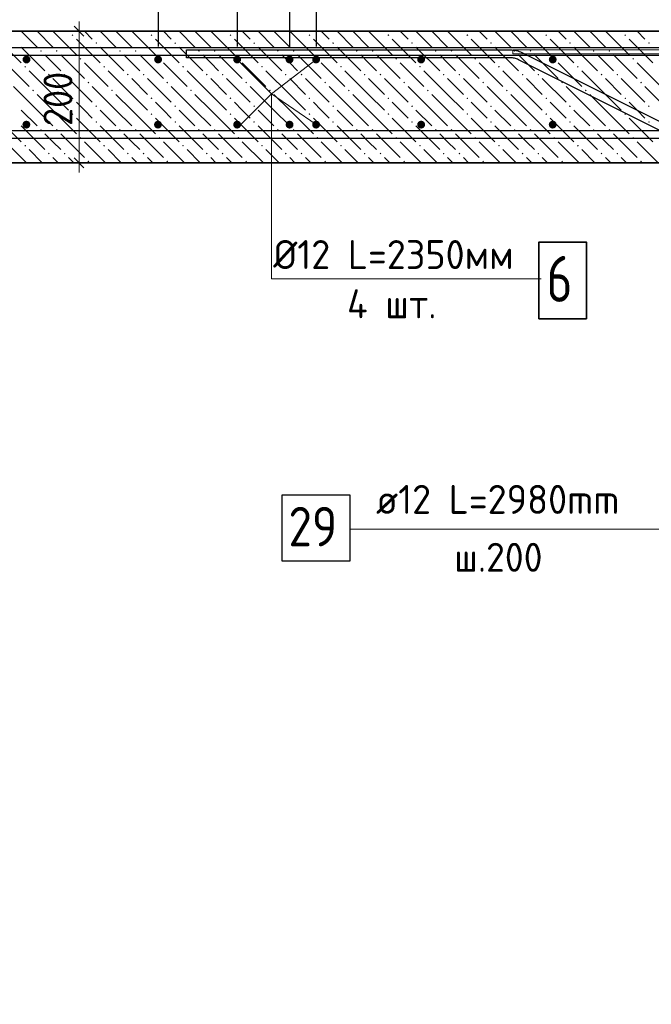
# Model space of a CAD drawing. Header units: millimetres. Extents: x 0 to 21005, y -5 to 14850.
# Tile 7 of 23: x 5342 to 7742, y 8888 to 12629. Entities that reach past the tile are written whole.
import ezdxf

# ---------------------------------------------------------------- set-up
doc = ezdxf.new("R2010")
doc.units = ezdxf.units.MM
for name, color, linetype, lineweight in [('Standard', 7, 'Continuous', 25), ('Обрамление П-обр. равн.', 7, 'Continuous', 25), ('Обрамление проемов стержнями', 7, 'Continuous', 25), ('Позиционная метка линия выноска', 7, 'Continuous', 13), ('Размерная линия_ общее', 7, 'Continuous', 13), ('Текст_ общее', 7, 'Continuous', 25), ('Фоновоя арматура Х1', 7, 'Continuous', 25)]:
    doc.layers.add(name, color=color, linetype=linetype, lineweight=lineweight)
doc.layers.add('ЖБ Лестница', color=7, linetype='Continuous', lineweight=25, true_color=0xe0e0ff)
doc.styles.add('ISOCPEUR', font='txt')

msp = doc.modelspace()

# ---------------------------------------------------------------- hatches: boundary and pattern name
at = {"linetype": 'Continuous', "lineweight": 25, "transparency": 33554687}
for points in [[(6183, 12477.8), (6181.8, 12483.6), (6178.6, 12488.4), (6173.7, 12491.7), (6168, 12492.8), (6162.2, 12491.7), (6157.4, 12488.4), (6154.1, 12483.6), (6153, 12477.8), (6154.1, 12472.1), (6157.4, 12467.2), (6162.2, 12464), (6168, 12462.8), (6173.7, 12464), (6178.6, 12467.2), (6181.8, 12472.1)], [(6483, 12477.8), (6481.8, 12483.6), (6478.6, 12488.4), (6473.7, 12491.7), (6468, 12492.8), (6462.2, 12491.7), (6457.4, 12488.4), (6454.1, 12483.6), (6453, 12477.8), (6454.1, 12472.1), (6457.4, 12467.2), (6462.2, 12464), (6468, 12462.8), (6473.7, 12464), (6478.6, 12467.2), (6481.8, 12472.1)], [(6183, 12230.3), (6181.8, 12236.1), (6178.6, 12241), (6173.7, 12244.2), (6168, 12245.3), (6162.2, 12244.2), (6157.4, 12241), (6154.1, 12236.1), (6153, 12230.3), (6154.1, 12224.6), (6157.4, 12219.7), (6162.2, 12216.5), (6168, 12215.3), (6173.7, 12216.5), (6178.6, 12219.7), (6181.8, 12224.6)], [(6483, 12230.3), (6481.8, 12236.1), (6478.6, 12241), (6473.7, 12244.2), (6468, 12245.3), (6462.2, 12244.2), (6457.4, 12241), (6454.1, 12236.1), (6453, 12230.3), (6454.1, 12224.6), (6457.4, 12219.7), (6462.2, 12216.5), (6468, 12215.3), (6473.7, 12216.5), (6478.6, 12219.7), (6481.8, 12224.6)]]:
    msp.add_hatch(color=7, dxfattribs=at).paths.add_polyline_path(points)
at = {"layer": 'ЖБ Лестница', "linetype": 'Continuous', "lineweight": 18, "transparency": 33554687}
for points in [[(5539.2, 12570.3), (5542.5, 12573.6), (5545.8, 12570.3), (5542.5, 12567.1)], [(5839.2, 12570.3), (5842.5, 12573.6), (5845.8, 12570.3), (5842.5, 12567.1)], [(6139.2, 12570.3), (6142.5, 12573.6), (6145.8, 12570.3), (6142.5, 12567.1)], [(6439.2, 12570.3), (6442.5, 12573.6), (6445.8, 12570.3), (6442.5, 12567.1)], [(6739.2, 12570.3), (6742.5, 12573.6), (6745.8, 12570.3), (6742.5, 12567.1)], [(7039.2, 12570.3), (7042.5, 12573.6), (7045.8, 12570.3), (7042.5, 12567.1)], [(7339.2, 12570.3), (7342.5, 12573.6), (7345.8, 12570.3), (7342.5, 12567.1)], [(7639.2, 12570.3), (7642.5, 12573.6), (7645.8, 12570.3), (7642.5, 12567.1)], [(5629.3, 12540.3), (5632.5, 12543.6), (5635.7, 12540.3), (5632.5, 12537.1)], [(5929.3, 12540.3), (5932.5, 12543.6), (5935.7, 12540.3), (5932.5, 12537.1)], [(6229.3, 12540.3), (6232.5, 12543.6), (6235.7, 12540.3), (6232.5, 12537.1)], [(6529.3, 12540.3), (6532.5, 12543.6), (6535.7, 12540.3), (6532.5, 12537.1)], [(6829.3, 12540.3), (6832.5, 12543.6), (6835.7, 12540.3), (6832.5, 12537.1)], [(7129.3, 12540.3), (7132.5, 12543.6), (7135.7, 12540.3), (7132.5, 12537.1)], [(7429.3, 12540.3), (7432.5, 12543.6), (7435.7, 12540.3), (7432.5, 12537.1)], [(7729.3, 12540.3), (7732.5, 12543.6), (7735.8, 12540.3), (7732.5, 12537.1)], [(5419.3, 12510.3), (5422.5, 12513.6), (5425.7, 12510.3), (5422.5, 12507.1)], [(5479.3, 12510.3), (5482.5, 12513.6), (5485.7, 12510.3), (5482.5, 12507.1)], [(5719.3, 12510.3), (5722.5, 12513.6), (5725.7, 12510.3), (5722.5, 12507.1)], [(5779.3, 12510.3), (5782.5, 12513.6), (5785.7, 12510.3), (5782.5, 12507.1)], [(6019.3, 12510.3), (6022.5, 12513.6), (6025.7, 12510.3), (6022.5, 12507.1)], [(6079.3, 12510.3), (6082.5, 12513.6), (6085.7, 12510.3), (6082.5, 12507.1)], [(6319.3, 12510.3), (6322.5, 12513.6), (6325.7, 12510.3), (6322.5, 12507.1)], [(6379.3, 12510.3), (6382.5, 12513.6), (6385.7, 12510.3), (6382.5, 12507.1)], [(6619.3, 12510.3), (6622.5, 12513.6), (6625.7, 12510.3), (6622.5, 12507.1)], [(6679.3, 12510.3), (6682.5, 12513.6), (6685.7, 12510.3), (6682.5, 12507.1)], [(6919.3, 12510.3), (6922.5, 12513.6), (6925.7, 12510.3), (6922.5, 12507.1)], [(6979.3, 12510.3), (6982.5, 12513.6), (6985.7, 12510.3), (6982.5, 12507.1)], [(7219.3, 12510.3), (7222.5, 12513.6), (7225.7, 12510.3), (7222.5, 12507.1)], [(7279.3, 12510.3), (7282.5, 12513.6), (7285.7, 12510.3), (7282.5, 12507.1)], [(7519.3, 12510.3), (7522.5, 12513.6), (7525.7, 12510.3), (7522.5, 12507.1)], [(7579.3, 12510.3), (7582.5, 12513.6), (7585.7, 12510.3), (7582.5, 12507.1)], [(5569.3, 12480.3), (5572.5, 12483.6), (5575.7, 12480.3), (5572.5, 12477.1)], [(5869.3, 12480.3), (5872.5, 12483.6), (5875.7, 12480.3), (5872.5, 12477.1)], [(6169.3, 12480.3), (6172.5, 12483.6), (6175.7, 12480.3), (6172.5, 12477.1)], [(6469.3, 12480.3), (6472.5, 12483.6), (6475.7, 12480.3), (6472.5, 12477.1)], [(6769.3, 12480.3), (6772.5, 12483.6), (6775.7, 12480.3), (6772.5, 12477.1)], [(7069.3, 12480.3), (7072.5, 12483.6), (7075.7, 12480.3), (7072.5, 12477.1)], [(7369.3, 12480.3), (7372.5, 12483.6), (7375.7, 12480.3), (7372.5, 12477.1)], [(7669.3, 12480.3), (7672.5, 12483.6), (7675.7, 12480.3), (7672.5, 12477.1)], [(5359.2, 12450.3), (5362.5, 12453.6), (5365.8, 12450.3), (5362.5, 12447.1)], [(5449.2, 12420.3), (5452.5, 12423.6), (5455.8, 12420.3), (5452.5, 12417.1)], [(5509.2, 12420.3), (5512.5, 12423.6), (5515.8, 12420.3), (5512.5, 12417.1)], [(5659.2, 12450.3), (5662.5, 12453.6), (5665.8, 12450.3), (5662.5, 12447.1)], [(5749.2, 12420.3), (5752.5, 12423.6), (5755.8, 12420.3), (5752.5, 12417.1)], [(5809.2, 12420.3), (5812.5, 12423.6), (5815.8, 12420.3), (5812.5, 12417.1)], [(5959.2, 12450.3), (5962.5, 12453.6), (5965.8, 12450.3), (5962.5, 12447.1)], [(6049.2, 12420.3), (6052.5, 12423.6), (6055.8, 12420.3), (6052.5, 12417.1)], [(6109.2, 12420.3), (6112.5, 12423.6), (6115.8, 12420.3), (6112.5, 12417.1)], [(6259.2, 12450.3), (6262.5, 12453.6), (6265.8, 12450.3), (6262.5, 12447.1)], [(6349.2, 12420.3), (6352.5, 12423.6), (6355.8, 12420.3), (6352.5, 12417.1)], [(6409.2, 12420.3), (6412.5, 12423.6), (6415.8, 12420.3), (6412.5, 12417.1)], [(6559.2, 12450.3), (6562.5, 12453.6), (6565.8, 12450.3), (6562.5, 12447.1)], [(6649.2, 12420.3), (6652.5, 12423.6), (6655.8, 12420.3), (6652.5, 12417.1)], [(6709.2, 12420.3), (6712.5, 12423.6), (6715.8, 12420.3), (6712.5, 12417.1)], [(6859.2, 12450.3), (6862.5, 12453.6), (6865.8, 12450.3), (6862.5, 12447.1)], [(6949.2, 12420.3), (6952.5, 12423.6), (6955.8, 12420.3), (6952.5, 12417.1)], [(7009.2, 12420.3), (7012.5, 12423.6), (7015.8, 12420.3), (7012.5, 12417.1)], [(7159.2, 12450.3), (7162.5, 12453.6), (7165.8, 12450.3), (7162.5, 12447.1)], [(7249.2, 12420.3), (7252.5, 12423.6), (7255.8, 12420.3), (7252.5, 12417.1)], [(7309.2, 12420.3), (7312.5, 12423.6), (7315.8, 12420.3), (7312.5, 12417.1)], [(7459.2, 12450.3), (7462.5, 12453.6), (7465.8, 12450.3), (7462.5, 12447.1)], [(7549.2, 12420.3), (7552.5, 12423.6), (7555.8, 12420.3), (7552.5, 12417.1)], [(7609.2, 12420.3), (7612.5, 12423.6), (7615.8, 12420.3), (7612.5, 12417.1)], [(5599.2, 12390.3), (5602.5, 12393.6), (5605.8, 12390.3), (5602.5, 12387.1)], [(5899.2, 12390.3), (5902.5, 12393.6), (5905.8, 12390.3), (5902.5, 12387.1)], [(6199.2, 12390.3), (6202.5, 12393.6), (6205.8, 12390.3), (6202.5, 12387.1)], [(6499.2, 12390.3), (6502.5, 12393.6), (6505.8, 12390.3), (6502.5, 12387.1)], [(6799.2, 12390.3), (6802.5, 12393.6), (6805.8, 12390.3), (6802.5, 12387.1)], [(7099.2, 12390.3), (7102.5, 12393.6), (7105.8, 12390.3), (7102.5, 12387.1)], [(7399.2, 12390.3), (7402.5, 12393.6), (7405.8, 12390.3), (7402.5, 12387.1)], [(7699.2, 12390.3), (7702.5, 12393.6), (7705.8, 12390.3), (7702.5, 12387.1)], [(5389.2, 12360.3), (5392.5, 12363.6), (5395.8, 12360.3), (5392.5, 12357.1)], [(5689.2, 12360.3), (5692.5, 12363.6), (5695.8, 12360.3), (5692.5, 12357.1)], [(5989.2, 12360.3), (5992.5, 12363.6), (5995.8, 12360.3), (5992.5, 12357.1)], [(6289.2, 12360.3), (6292.5, 12363.6), (6295.8, 12360.3), (6292.5, 12357.1)], [(6589.2, 12360.3), (6592.5, 12363.6), (6595.8, 12360.3), (6592.5, 12357.1)], [(6889.2, 12360.3), (6892.5, 12363.6), (6895.8, 12360.3), (6892.5, 12357.1)], [(7189.2, 12360.3), (7192.5, 12363.6), (7195.8, 12360.3), (7192.5, 12357.1)], [(7489.2, 12360.3), (7492.5, 12363.6), (7495.8, 12360.3), (7492.5, 12357.1)], [(5539.2, 12330.3), (5542.5, 12333.6), (5545.8, 12330.3), (5542.5, 12327.1)], [(5839.2, 12330.3), (5842.5, 12333.6), (5845.8, 12330.3), (5842.5, 12327.1)], [(6139.2, 12330.3), (6142.5, 12333.6), (6145.8, 12330.3), (6142.5, 12327.1)], [(6439.2, 12330.3), (6442.5, 12333.6), (6445.8, 12330.3), (6442.5, 12327.1)], [(6739.2, 12330.3), (6742.5, 12333.6), (6745.8, 12330.3), (6742.5, 12327.1)], [(7039.2, 12330.3), (7042.5, 12333.6), (7045.8, 12330.3), (7042.5, 12327.1)], [(7339.2, 12330.3), (7342.5, 12333.6), (7345.8, 12330.3), (7342.5, 12327.1)], [(7639.2, 12330.3), (7642.5, 12333.6), (7645.8, 12330.3), (7642.5, 12327.1)], [(5539.2, 12270.3), (5542.5, 12273.6), (5545.8, 12270.3), (5542.5, 12267.1)], [(5629.3, 12300.3), (5632.5, 12303.6), (5635.7, 12300.3), (5632.5, 12297.1)], [(5839.2, 12270.3), (5842.5, 12273.6), (5845.8, 12270.3), (5842.5, 12267.1)], [(5929.3, 12300.3), (5932.5, 12303.6), (5935.7, 12300.3), (5932.5, 12297.1)], [(6139.2, 12270.3), (6142.5, 12273.6), (6145.8, 12270.3), (6142.5, 12267.1)], [(6229.3, 12300.3), (6232.5, 12303.6), (6235.7, 12300.3), (6232.5, 12297.1)], [(6439.2, 12270.3), (6442.5, 12273.6), (6445.8, 12270.3), (6442.5, 12267.1)], [(6529.3, 12300.3), (6532.5, 12303.6), (6535.7, 12300.3), (6532.5, 12297.1)], [(6739.2, 12270.3), (6742.5, 12273.6), (6745.8, 12270.3), (6742.5, 12267.1)], [(6829.3, 12300.3), (6832.5, 12303.6), (6835.7, 12300.3), (6832.5, 12297.1)], [(7039.2, 12270.3), (7042.5, 12273.6), (7045.8, 12270.3), (7042.5, 12267.1)], [(7129.3, 12300.3), (7132.5, 12303.6), (7135.7, 12300.3), (7132.5, 12297.1)], [(7339.2, 12270.3), (7342.5, 12273.6), (7345.8, 12270.3), (7342.5, 12267.1)], [(7429.3, 12300.3), (7432.5, 12303.6), (7435.7, 12300.3), (7432.5, 12297.1)], [(7639.2, 12270.3), (7642.5, 12273.6), (7645.8, 12270.3), (7642.5, 12267.1)], [(7729.3, 12300.3), (7732.5, 12303.6), (7735.8, 12300.3), (7732.5, 12297.1)], [(5629.3, 12240.3), (5632.5, 12243.6), (5635.7, 12240.3), (5632.5, 12237.1)], [(5929.3, 12240.3), (5932.5, 12243.6), (5935.7, 12240.3), (5932.5, 12237.1)], [(6229.3, 12240.3), (6232.5, 12243.6), (6235.7, 12240.3), (6232.5, 12237.1)], [(6529.3, 12240.3), (6532.5, 12243.6), (6535.7, 12240.3), (6532.5, 12237.1)], [(6829.3, 12240.3), (6832.5, 12243.6), (6835.7, 12240.3), (6832.5, 12237.1)], [(7129.3, 12240.3), (7132.5, 12243.6), (7135.7, 12240.3), (7132.5, 12237.1)], [(7429.3, 12240.3), (7432.5, 12243.6), (7435.7, 12240.3), (7432.5, 12237.1)], [(7729.3, 12240.3), (7732.5, 12243.6), (7735.8, 12240.3), (7732.5, 12237.1)], [(5419.3, 12210.3), (5422.5, 12213.6), (5425.7, 12210.3), (5422.5, 12207.1)], [(5479.3, 12210.3), (5482.5, 12213.6), (5485.7, 12210.3), (5482.5, 12207.1)], [(5719.3, 12210.3), (5722.5, 12213.6), (5725.7, 12210.3), (5722.5, 12207.1)], [(5779.3, 12210.3), (5782.5, 12213.6), (5785.7, 12210.3), (5782.5, 12207.1)], [(6019.3, 12210.3), (6022.5, 12213.6), (6025.7, 12210.3), (6022.5, 12207.1)], [(6079.3, 12210.3), (6082.5, 12213.6), (6085.7, 12210.3), (6082.5, 12207.1)], [(6319.3, 12210.3), (6322.5, 12213.6), (6325.7, 12210.3), (6322.5, 12207.1)], [(6379.3, 12210.3), (6382.5, 12213.6), (6385.7, 12210.3), (6382.5, 12207.1)], [(6619.3, 12210.3), (6622.5, 12213.6), (6625.7, 12210.3), (6622.5, 12207.1)], [(6679.3, 12210.3), (6682.5, 12213.6), (6685.7, 12210.3), (6682.5, 12207.1)], [(6919.3, 12210.3), (6922.5, 12213.6), (6925.7, 12210.3), (6922.5, 12207.1)], [(6979.3, 12210.3), (6982.5, 12213.6), (6985.7, 12210.3), (6982.5, 12207.1)], [(7219.3, 12210.3), (7222.5, 12213.6), (7225.7, 12210.3), (7222.5, 12207.1)], [(7279.3, 12210.3), (7282.5, 12213.6), (7285.7, 12210.3), (7282.5, 12207.1)], [(7519.3, 12210.3), (7522.5, 12213.6), (7525.7, 12210.3), (7522.5, 12207.1)], [(7579.3, 12210.3), (7582.5, 12213.6), (7585.7, 12210.3), (7582.5, 12207.1)], [(5569.3, 12180.3), (5572.5, 12183.6), (5575.7, 12180.3), (5572.5, 12177.1)], [(5869.3, 12180.3), (5872.5, 12183.6), (5875.7, 12180.3), (5872.5, 12177.1)], [(6169.3, 12180.3), (6172.5, 12183.6), (6175.7, 12180.3), (6172.5, 12177.1)], [(6469.3, 12180.3), (6472.5, 12183.6), (6475.7, 12180.3), (6472.5, 12177.1)], [(6769.3, 12180.3), (6772.5, 12183.6), (6775.7, 12180.3), (6772.5, 12177.1)], [(7069.3, 12180.3), (7072.5, 12183.6), (7075.7, 12180.3), (7072.5, 12177.1)], [(7369.3, 12180.3), (7372.5, 12183.6), (7375.7, 12180.3), (7372.5, 12177.1)], [(7669.3, 12180.3), (7672.5, 12183.6), (7675.7, 12180.3), (7672.5, 12177.1)], [(5359.2, 12150.3), (5362.5, 12153.6), (5365.8, 12150.3), (5362.5, 12147.1)], [(5449.2, 12120.3), (5452.5, 12123.6), (5455.8, 12120.3), (5452.5, 12117.1)], [(5509.2, 12120.3), (5512.5, 12123.6), (5515.8, 12120.3), (5512.5, 12117.1)], [(5659.2, 12150.3), (5662.5, 12153.6), (5665.8, 12150.3), (5662.5, 12147.1)], [(5749.2, 12120.3), (5752.5, 12123.6), (5755.8, 12120.3), (5752.5, 12117.1)], [(5809.2, 12120.3), (5812.5, 12123.6), (5815.8, 12120.3), (5812.5, 12117.1)], [(5959.2, 12150.3), (5962.5, 12153.6), (5965.8, 12150.3), (5962.5, 12147.1)], [(6049.2, 12120.3), (6052.5, 12123.6), (6055.8, 12120.3), (6052.5, 12117.1)], [(6109.2, 12120.3), (6112.5, 12123.6), (6115.8, 12120.3), (6112.5, 12117.1)], [(6259.2, 12150.3), (6262.5, 12153.6), (6265.8, 12150.3), (6262.5, 12147.1)], [(6349.2, 12120.3), (6352.5, 12123.6), (6355.8, 12120.3), (6352.5, 12117.1)], [(6409.2, 12120.3), (6412.5, 12123.6), (6415.8, 12120.3), (6412.5, 12117.1)], [(6559.2, 12150.3), (6562.5, 12153.6), (6565.8, 12150.3), (6562.5, 12147.1)], [(6649.2, 12120.3), (6652.5, 12123.6), (6655.8, 12120.3), (6652.5, 12117.1)], [(6709.2, 12120.3), (6712.5, 12123.6), (6715.8, 12120.3), (6712.5, 12117.1)], [(6859.2, 12150.3), (6862.5, 12153.6), (6865.8, 12150.3), (6862.5, 12147.1)], [(6949.2, 12120.3), (6952.5, 12123.6), (6955.8, 12120.3), (6952.5, 12117.1)], [(7009.2, 12120.3), (7012.5, 12123.6), (7015.8, 12120.3), (7012.5, 12117.1)], [(7159.2, 12150.3), (7162.5, 12153.6), (7165.8, 12150.3), (7162.5, 12147.1)], [(7249.2, 12120.3), (7252.5, 12123.6), (7255.8, 12120.3), (7252.5, 12117.1)], [(7309.2, 12120.3), (7312.5, 12123.6), (7315.8, 12120.3), (7312.5, 12117.1)], [(7459.2, 12150.3), (7462.5, 12153.6), (7465.8, 12150.3), (7462.5, 12147.1)], [(7549.2, 12120.3), (7552.5, 12123.6), (7555.8, 12120.3), (7552.5, 12117.1)], [(7609.2, 12120.3), (7612.5, 12123.6), (7615.8, 12120.3), (7612.5, 12117.1)], [(5599.2, 12090.3), (5602.5, 12093.6), (5605.8, 12090.3), (5602.5, 12087.1)], [(5899.2, 12090.3), (5902.5, 12093.6), (5905.8, 12090.3), (5902.5, 12087.1)], [(6199.2, 12090.3), (6202.5, 12093.6), (6205.8, 12090.3), (6202.5, 12087.1)], [(6499.2, 12090.3), (6502.5, 12093.6), (6505.8, 12090.3), (6502.5, 12087.1)], [(6799.2, 12090.3), (6802.5, 12093.6), (6805.8, 12090.3), (6802.5, 12087.1)], [(7099.2, 12090.3), (7102.5, 12093.6), (7105.8, 12090.3), (7102.5, 12087.1)], [(7399.2, 12090.3), (7402.5, 12093.6), (7405.8, 12090.3), (7402.5, 12087.1)], [(7699.2, 12090.3), (7702.5, 12093.6), (7705.8, 12090.3), (7702.5, 12087.1)]]:
    msp.add_hatch(color=7, dxfattribs=at).paths.add_polyline_path(points, flags=16)
at = {"layer": 'Фоновоя арматура Х1', "linetype": 'Continuous', "lineweight": 35, "transparency": 33554687}
for points in [[(5382.5, 12477.8), (5381.4, 12483.6), (5378.1, 12488.4), (5373.2, 12491.7), (5367.5, 12492.8), (5361.8, 12491.7), (5356.9, 12488.4), (5353.6, 12483.6), (5352.5, 12477.8), (5353.6, 12472.1), (5356.9, 12467.2), (5361.8, 12464), (5367.5, 12462.8), (5373.2, 12464), (5378.1, 12467.2), (5381.4, 12472.1)], [(5882.5, 12477.8), (5881.4, 12483.6), (5878.1, 12488.4), (5873.2, 12491.7), (5867.5, 12492.8), (5861.8, 12491.7), (5856.9, 12488.4), (5853.6, 12483.6), (5852.5, 12477.8), (5853.6, 12472.1), (5856.9, 12467.2), (5861.8, 12464), (5867.5, 12462.8), (5873.2, 12464), (5878.1, 12467.2), (5881.4, 12472.1)], [(6382.1, 12477.8), (6380.9, 12483.6), (6377.7, 12488.4), (6372.8, 12491.7), (6367.1, 12492.8), (6361.3, 12491.7), (6356.5, 12488.4), (6353.2, 12483.6), (6352.1, 12477.8), (6353.2, 12472.1), (6356.5, 12467.2), (6361.3, 12464), (6367.1, 12462.8), (6372.8, 12464), (6377.7, 12467.2), (6380.9, 12472.1)], [(6882.1, 12477.8), (6880.9, 12483.6), (6877.7, 12488.4), (6872.8, 12491.7), (6867.1, 12492.8), (6861.3, 12491.7), (6856.5, 12488.4), (6853.2, 12483.6), (6852.1, 12477.8), (6853.2, 12472.1), (6856.5, 12467.2), (6861.3, 12464), (6867.1, 12462.8), (6872.8, 12464), (6877.7, 12467.2), (6880.9, 12472.1)], [(7382.1, 12477.8), (7380.9, 12483.6), (7377.7, 12488.4), (7372.8, 12491.7), (7367.1, 12492.8), (7361.3, 12491.7), (7356.5, 12488.4), (7353.2, 12483.6), (7352.1, 12477.8), (7353.2, 12472.1), (7356.5, 12467.2), (7361.3, 12464), (7367.1, 12462.8), (7372.8, 12464), (7377.7, 12467.2), (7380.9, 12472.1)], [(5382.1, 12230.3), (5380.9, 12236.1), (5377.7, 12241), (5372.8, 12244.2), (5367.1, 12245.3), (5361.3, 12244.2), (5356.5, 12241), (5353.2, 12236.1), (5352.1, 12230.3), (5353.2, 12224.6), (5356.5, 12219.7), (5361.3, 12216.5), (5367.1, 12215.3), (5372.8, 12216.5), (5377.7, 12219.7), (5380.9, 12224.6)], [(5882.1, 12230.3), (5880.9, 12236.1), (5877.7, 12241), (5872.8, 12244.2), (5867.1, 12245.3), (5861.3, 12244.2), (5856.5, 12241), (5853.2, 12236.1), (5852.1, 12230.3), (5853.2, 12224.6), (5856.5, 12219.7), (5861.3, 12216.5), (5867.1, 12215.3), (5872.8, 12216.5), (5877.7, 12219.7), (5880.9, 12224.6)], [(6382.1, 12230.3), (6380.9, 12236.1), (6377.7, 12241), (6372.8, 12244.2), (6367.1, 12245.3), (6361.3, 12244.2), (6356.5, 12241), (6353.2, 12236.1), (6352.1, 12230.3), (6353.2, 12224.6), (6356.5, 12219.7), (6361.3, 12216.5), (6367.1, 12215.3), (6372.8, 12216.5), (6377.7, 12219.7), (6380.9, 12224.6)], [(6882.1, 12230.3), (6880.9, 12236.1), (6877.7, 12241), (6872.8, 12244.2), (6867.1, 12245.3), (6861.3, 12244.2), (6856.5, 12241), (6853.2, 12236.1), (6852.1, 12230.3), (6853.2, 12224.6), (6856.5, 12219.7), (6861.3, 12216.5), (6867.1, 12215.3), (6872.8, 12216.5), (6877.7, 12219.7), (6880.9, 12224.6)], [(7382.1, 12230.3), (7380.9, 12236.1), (7377.7, 12241), (7372.8, 12244.2), (7367.1, 12245.3), (7361.3, 12244.2), (7356.5, 12241), (7353.2, 12236.1), (7352.1, 12230.3), (7353.2, 12224.6), (7356.5, 12219.7), (7361.3, 12216.5), (7367.1, 12215.3), (7372.8, 12216.5), (7377.7, 12219.7), (7380.9, 12224.6)]]:
    msp.add_hatch(color=7, dxfattribs=at).paths.add_polyline_path(points)

# ---------------------------------------------------------------- linework, layer by layer
at = {"color": 7, "linetype": 'Continuous', "lineweight": 25, "transparency": 33554687}
for points in [[(2305, 12522.8), (7829.4, 12522.8), (7835, 12522.6), (7840.8, 12522.1), (7846.5, 12521.2), (7852.1, 12520), (7857.6, 12518.6), (7863.1, 12516.8), (7868.5, 12514.7), (7873.6, 12512.4), (15043.6, 8927.4)], [(15030.7, 8900.3), (7860.7, 12485.3), (7856.9, 12487), (7853.1, 12488.5), (7849.1, 12489.8), (7845.2, 12490.8), (7841.2, 12491.7), (7837.1, 12492.3), (7833, 12492.7), (7828.8, 12492.8), (2305, 12492.8), (2305, 12522.8)], [(14416.3, 8887.6), (7237.2, 12477.1), (7233.4, 12478.8), (7229.6, 12480.3), (7225.6, 12481.6), (7221.7, 12482.6), (7217.7, 12483.5), (7213.6, 12484.1), (7209.5, 12484.5), (7205.3, 12484.7), (5975.7, 12484.7), (5975.7, 12514.7), (7205.9, 12514.7), (7211.5, 12514.4), (7217.3, 12513.9), (7223, 12513), (7228.6, 12511.9), (7234.1, 12510.4), (7239.6, 12508.6), (7245, 12506.5), (7250.1, 12504.2), (14429.2, 8914.7)]]:
    msp.add_lwpolyline(points, dxfattribs=at)
at = {"layer": 'ЖБ Лестница', "color": 7, "linetype": 'Continuous', "lineweight": 35, "transparency": 33554687}
for p, q in [((8617.5, 12585.3), (2742.9, 12585.3)), ((2742.9, 12085.3), (7867.5, 12085.3))]:
    msp.add_line(p, q, dxfattribs=at)
at = {"layer": 'ЖБ Лестница', "color": 9, "linetype": 'Continuous', "lineweight": 18, "true_color": 0xc7c7c7, "transparency": 33554687}
for p, q in [((5347.5, 12585.3), (5407.5, 12525.3)), ((5407.5, 12585.3), (5407.5, 12585.3)), ((5407.5, 12585.3), (5467.5, 12525.3)), ((5467.5, 12585.3), (5557.5, 12495.3)), ((5467.5, 12585.3), (5467.5, 12585.3)), ((5527.5, 12585.3), (5527.5, 12585.3)), ((5587.5, 12585.3), (5587.5, 12585.3)), ((5617.5, 12555.3), (5587.5, 12585.3)), ((5647.5, 12585.3), (5707.5, 12525.3)), ((5707.5, 12585.3), (5707.5, 12585.3)), ((5707.5, 12585.3), (5767.5, 12525.3)), ((5767.5, 12585.3), (5857.5, 12495.3)), ((5767.5, 12585.3), (5767.5, 12585.3)), ((5827.5, 12585.3), (5827.5, 12585.3)), ((5887.5, 12585.3), (5887.5, 12585.3)), ((5917.5, 12555.3), (5887.5, 12585.3)), ((5947.5, 12585.3), (6007.5, 12525.3)), ((6007.5, 12585.3), (6007.5, 12585.3)), ((6007.5, 12585.3), (6067.5, 12525.3)), ((6067.5, 12585.3), (6157.5, 12495.3)), ((6067.5, 12585.3), (6067.5, 12585.3)), ((6127.5, 12585.3), (6127.5, 12585.3)), ((6187.5, 12585.3), (6187.5, 12585.3)), ((6217.5, 12555.3), (6187.5, 12585.3)), ((6247.5, 12585.3), (6307.5, 12525.3)), ((6307.5, 12585.3), (6307.5, 12585.3)), ((6307.5, 12585.3), (6367.5, 12525.3)), ((6367.5, 12585.3), (6457.5, 12495.3)), ((6367.5, 12585.3), (6367.5, 12585.3)), ((6427.5, 12585.3), (6427.5, 12585.3)), ((6487.5, 12585.3), (6487.5, 12585.3)), ((6517.5, 12555.3), (6487.5, 12585.3)), ((6547.5, 12585.3), (6607.5, 12525.3)), ((6607.5, 12585.3), (6607.5, 12585.3)), ((6607.5, 12585.3), (6667.5, 12525.3)), ((6667.5, 12585.3), (6757.5, 12495.3)), ((6667.5, 12585.3), (6667.5, 12585.3)), ((6727.5, 12585.3), (6727.5, 12585.3)), ((6787.5, 12585.3), (6787.5, 12585.3)), ((6817.5, 12555.3), (6787.5, 12585.3)), ((6847.5, 12585.3), (6907.5, 12525.3)), ((6907.5, 12585.3), (6907.5, 12585.3)), ((6907.5, 12585.3), (6967.5, 12525.3)), ((6967.5, 12585.3), (7057.5, 12495.3)), ((6967.5, 12585.3), (6967.5, 12585.3)), ((7027.5, 12585.3), (7027.5, 12585.3)), ((7087.5, 12585.3), (7087.5, 12585.3)), ((7117.5, 12555.3), (7087.5, 12585.3)), ((7147.5, 12585.3), (7207.5, 12525.3)), ((7207.5, 12585.3), (7207.5, 12585.3)), ((7207.5, 12585.3), (7267.5, 12525.3)), ((7267.5, 12585.3), (7357.5, 12495.3)), ((7267.5, 12585.3), (7267.5, 12585.3)), ((7327.5, 12585.3), (7327.5, 12585.3)), ((7387.5, 12585.3), (7387.5, 12585.3)), ((7417.5, 12555.3), (7387.5, 12585.3)), ((7447.5, 12585.3), (7507.5, 12525.3)), ((7507.5, 12585.3), (7507.5, 12585.3)), ((7507.5, 12585.3), (7567.5, 12525.3)), ((7567.5, 12585.3), (7657.5, 12495.3)), ((7567.5, 12585.3), (7567.5, 12585.3)), ((7627.5, 12585.3), (7627.5, 12585.3)), ((7687.5, 12585.3), (7687.5, 12585.3)), ((7717.5, 12555.3), (7687.5, 12585.3)), ((5257.5, 12555.3), (5347.5, 12465.3)), ((5557.5, 12555.3), (5647.5, 12465.3)), ((5857.5, 12555.3), (5947.5, 12465.3)), ((6157.5, 12555.3), (6247.5, 12465.3)), ((6457.5, 12555.3), (6547.5, 12465.3)), ((6757.5, 12555.3), (6847.5, 12465.3)), ((7057.5, 12555.3), (7147.5, 12465.3)), ((7357.5, 12555.3), (7447.5, 12465.3)), ((7657.5, 12555.3), (7747.5, 12465.3)), ((5347.5, 12525.3), (5437.5, 12435.3)), ((5647.5, 12525.3), (5737.5, 12435.3)), ((5947.5, 12525.3), (6037.5, 12435.3)), ((6247.5, 12525.3), (6337.5, 12435.3)), ((6547.5, 12525.3), (6637.5, 12435.3)), ((6847.5, 12525.3), (6937.5, 12435.3)), ((7147.5, 12525.3), (7237.5, 12435.3)), ((7447.5, 12525.3), (7537.5, 12435.3)), ((5287.5, 12465.3), (5377.5, 12375.3)), ((5467.5, 12465.3), (5437.5, 12495.3)), ((5497.5, 12435.3), (5467.5, 12465.3)), ((5497.5, 12495.3), (5587.5, 12405.3)), ((5587.5, 12465.3), (5677.5, 12375.3)), ((5767.5, 12465.3), (5737.5, 12495.3)), ((5797.5, 12435.3), (5767.5, 12465.3)), ((5797.5, 12495.3), (5887.5, 12405.3)), ((5887.5, 12465.3), (5977.5, 12375.3)), ((6067.5, 12465.3), (6037.5, 12495.3)), ((6097.5, 12435.3), (6067.5, 12465.3)), ((6097.5, 12495.3), (6187.5, 12405.3)), ((6187.5, 12465.3), (6277.5, 12375.3)), ((6367.5, 12465.3), (6337.5, 12495.3)), ((6397.5, 12435.3), (6367.5, 12465.3)), ((6397.5, 12495.3), (6487.5, 12405.3)), ((6487.5, 12465.3), (6577.5, 12375.3)), ((6667.5, 12465.3), (6637.5, 12495.3)), ((6697.5, 12435.3), (6667.5, 12465.3)), ((6697.5, 12495.3), (6787.5, 12405.3)), ((6787.5, 12465.3), (6877.5, 12375.3)), ((6967.5, 12465.3), (6937.5, 12495.3)), ((6997.5, 12435.3), (6967.5, 12465.3)), ((6997.5, 12495.3), (7087.5, 12405.3)), ((7087.5, 12465.3), (7177.5, 12375.3)), ((7267.5, 12465.3), (7237.5, 12495.3)), ((7297.5, 12435.3), (7267.5, 12465.3)), ((7297.5, 12495.3), (7387.5, 12405.3)), ((7387.5, 12465.3), (7477.5, 12375.3)), ((7567.5, 12465.3), (7537.5, 12495.3)), ((7597.5, 12435.3), (7567.5, 12465.3)), ((7597.5, 12495.3), (7687.5, 12405.3)), ((7687.5, 12465.3), (7777.5, 12375.3)), ((5467.5, 12345.3), (5377.5, 12435.3)), ((5767.5, 12345.3), (5677.5, 12435.3)), ((6067.5, 12345.3), (5977.5, 12435.3)), ((6367.5, 12345.3), (6277.5, 12435.3)), ((6667.5, 12345.3), (6577.5, 12435.3)), ((6967.5, 12345.3), (6877.5, 12435.3)), ((7267.5, 12345.3), (7177.5, 12435.3)), ((7567.5, 12345.3), (7477.5, 12435.3)), ((5467.5, 12405.3), (5527.5, 12345.3)), ((5527.5, 12405.3), (5617.5, 12315.3)), ((5767.5, 12405.3), (5827.5, 12345.3)), ((5827.5, 12405.3), (5917.5, 12315.3)), ((6067.5, 12405.3), (6127.5, 12345.3)), ((6127.5, 12405.3), (6217.5, 12315.3)), ((6367.5, 12405.3), (6427.5, 12345.3)), ((6427.5, 12405.3), (6517.5, 12315.3)), ((6667.5, 12405.3), (6727.5, 12345.3)), ((6727.5, 12405.3), (6817.5, 12315.3)), ((6967.5, 12405.3), (7027.5, 12345.3)), ((7027.5, 12405.3), (7117.5, 12315.3)), ((7267.5, 12405.3), (7327.5, 12345.3)), ((7327.5, 12405.3), (7417.5, 12315.3)), ((7567.5, 12405.3), (7627.5, 12345.3)), ((7627.5, 12405.3), (7717.5, 12315.3)), ((5407.5, 12285.3), (5317.5, 12375.3)), ((5707.5, 12285.3), (5617.5, 12375.3)), ((6007.5, 12285.3), (5917.5, 12375.3)), ((6307.5, 12285.3), (6217.5, 12375.3)), ((6607.5, 12285.3), (6517.5, 12375.3)), ((6907.5, 12285.3), (6817.5, 12375.3)), ((7207.5, 12285.3), (7117.5, 12375.3)), ((7507.5, 12285.3), (7417.5, 12375.3)), ((7807.5, 12285.3), (7717.5, 12375.3)), ((5407.5, 12345.3), (5467.5, 12285.3)), ((5467.5, 12345.3), (5527.5, 12285.3)), ((5587.5, 12285.3), (5557.5, 12315.3)), ((5707.5, 12345.3), (5767.5, 12285.3)), ((5767.5, 12345.3), (5827.5, 12285.3)), ((5887.5, 12285.3), (5857.5, 12315.3)), ((6007.5, 12345.3), (6067.5, 12285.3)), ((6067.5, 12345.3), (6127.5, 12285.3)), ((6187.5, 12285.3), (6157.5, 12315.3)), ((6307.5, 12345.3), (6367.5, 12285.3)), ((6367.5, 12345.3), (6427.5, 12285.3)), ((6487.5, 12285.3), (6457.5, 12315.3)), ((6607.5, 12345.3), (6667.5, 12285.3)), ((6667.5, 12345.3), (6727.5, 12285.3)), ((6787.5, 12285.3), (6757.5, 12315.3)), ((6907.5, 12345.3), (6967.5, 12285.3)), ((6967.5, 12345.3), (7027.5, 12285.3)), ((7087.5, 12285.3), (7057.5, 12315.3)), ((7207.5, 12345.3), (7267.5, 12285.3)), ((7267.5, 12345.3), (7327.5, 12285.3)), ((7387.5, 12285.3), (7357.5, 12315.3)), ((7507.5, 12345.3), (7567.5, 12285.3)), ((7567.5, 12345.3), (7627.5, 12285.3)), ((7687.5, 12285.3), (7657.5, 12315.3)), ((5347.5, 12285.3), (5407.5, 12225.3)), ((5407.5, 12285.3), (5467.5, 12225.3)), ((5467.5, 12285.3), (5557.5, 12195.3)), ((5617.5, 12255.3), (5587.5, 12285.3)), ((5647.5, 12285.3), (5707.5, 12225.3)), ((5707.5, 12285.3), (5767.5, 12225.3)), ((5767.5, 12285.3), (5857.5, 12195.3)), ((5917.5, 12255.3), (5887.5, 12285.3)), ((5947.5, 12285.3), (6007.5, 12225.3)), ((6007.5, 12285.3), (6067.5, 12225.3)), ((6067.5, 12285.3), (6157.5, 12195.3)), ((6217.5, 12255.3), (6187.5, 12285.3)), ((6247.5, 12285.3), (6307.5, 12225.3)), ((6307.5, 12285.3), (6367.5, 12225.3)), ((6367.5, 12285.3), (6457.5, 12195.3)), ((6517.5, 12255.3), (6487.5, 12285.3)), ((6547.5, 12285.3), (6607.5, 12225.3)), ((6607.5, 12285.3), (6667.5, 12225.3)), ((6667.5, 12285.3), (6757.5, 12195.3)), ((6817.5, 12255.3), (6787.5, 12285.3)), ((6847.5, 12285.3), (6907.5, 12225.3)), ((6907.5, 12285.3), (6967.5, 12225.3)), ((6967.5, 12285.3), (7057.5, 12195.3)), ((7117.5, 12255.3), (7087.5, 12285.3)), ((7147.5, 12285.3), (7207.5, 12225.3)), ((7207.5, 12285.3), (7267.5, 12225.3)), ((7267.5, 12285.3), (7357.5, 12195.3)), ((7417.5, 12255.3), (7387.5, 12285.3)), ((7447.5, 12285.3), (7507.5, 12225.3)), ((7507.5, 12285.3), (7567.5, 12225.3)), ((7567.5, 12285.3), (7657.5, 12195.3)), ((7717.5, 12255.3), (7687.5, 12285.3)), ((5257.5, 12255.3), (5347.5, 12165.3)), ((5557.5, 12255.3), (5647.5, 12165.3)), ((5857.5, 12255.3), (5947.5, 12165.3)), ((6157.5, 12255.3), (6247.5, 12165.3)), ((6457.5, 12255.3), (6547.5, 12165.3)), ((6757.5, 12255.3), (6847.5, 12165.3)), ((7057.5, 12255.3), (7147.5, 12165.3)), ((7357.5, 12255.3), (7447.5, 12165.3)), ((7657.5, 12255.3), (7747.5, 12165.3)), ((5347.5, 12225.3), (5437.5, 12135.3)), ((5647.5, 12225.3), (5737.5, 12135.3)), ((5947.5, 12225.3), (6037.5, 12135.3)), ((6247.5, 12225.3), (6337.5, 12135.3)), ((6547.5, 12225.3), (6637.5, 12135.3)), ((6847.5, 12225.3), (6937.5, 12135.3)), ((7147.5, 12225.3), (7237.5, 12135.3)), ((7447.5, 12225.3), (7537.5, 12135.3)), ((5287.5, 12165.3), (5367.5, 12085.3)), ((5467.5, 12165.3), (5437.5, 12195.3)), ((5497.5, 12135.3), (5467.5, 12165.3)), ((5497.5, 12195.3), (5587.5, 12105.3)), ((5587.5, 12165.3), (5667.5, 12085.3)), ((5767.5, 12165.3), (5737.5, 12195.3)), ((5797.5, 12135.3), (5767.5, 12165.3)), ((5797.5, 12195.3), (5887.5, 12105.3)), ((5887.5, 12165.3), (5967.5, 12085.3)), ((6067.5, 12165.3), (6037.5, 12195.3)), ((6097.5, 12135.3), (6067.5, 12165.3)), ((6097.5, 12195.3), (6187.5, 12105.3)), ((6187.5, 12165.3), (6267.5, 12085.3)), ((6367.5, 12165.3), (6337.5, 12195.3)), ((6397.5, 12135.3), (6367.5, 12165.3)), ((6397.5, 12195.3), (6487.5, 12105.3)), ((6487.5, 12165.3), (6567.5, 12085.3)), ((6667.5, 12165.3), (6637.5, 12195.3)), ((6697.5, 12135.3), (6667.5, 12165.3)), ((6697.5, 12195.3), (6787.5, 12105.3)), ((6787.5, 12165.3), (6867.5, 12085.3)), ((6967.5, 12165.3), (6937.5, 12195.3)), ((6997.5, 12135.3), (6967.5, 12165.3)), ((6997.5, 12195.3), (7087.5, 12105.3)), ((7087.5, 12165.3), (7167.5, 12085.3)), ((7267.5, 12165.3), (7237.5, 12195.3)), ((7297.5, 12135.3), (7267.5, 12165.3)), ((7297.5, 12195.3), (7387.5, 12105.3)), ((7387.5, 12165.3), (7467.5, 12085.3)), ((7567.5, 12165.3), (7537.5, 12195.3)), ((7597.5, 12135.3), (7567.5, 12165.3)), ((7597.5, 12195.3), (7687.5, 12105.3)), ((7687.5, 12165.3), (7767.5, 12085.3)), ((5427.5, 12085.3), (5377.5, 12135.3)), ((5727.5, 12085.3), (5677.5, 12135.3)), ((6027.5, 12085.3), (5977.5, 12135.3)), ((6327.5, 12085.3), (6277.5, 12135.3)), ((6627.5, 12085.3), (6577.5, 12135.3)), ((6927.5, 12085.3), (6877.5, 12135.3)), ((7227.5, 12085.3), (7177.5, 12135.3)), ((7527.5, 12085.3), (7477.5, 12135.3)), ((5467.5, 12105.3), (5487.5, 12085.3)), ((5527.5, 12105.3), (5547.5, 12085.3)), ((5767.5, 12105.3), (5787.5, 12085.3)), ((5827.5, 12105.3), (5847.5, 12085.3)), ((6067.5, 12105.3), (6087.5, 12085.3)), ((6127.5, 12105.3), (6147.5, 12085.3)), ((6367.5, 12105.3), (6387.5, 12085.3)), ((6427.5, 12105.3), (6447.5, 12085.3)), ((6667.5, 12105.3), (6687.5, 12085.3)), ((6727.5, 12105.3), (6747.5, 12085.3)), ((6967.5, 12105.3), (6987.5, 12085.3)), ((7027.5, 12105.3), (7047.5, 12085.3)), ((7267.5, 12105.3), (7287.5, 12085.3)), ((7327.5, 12105.3), (7347.5, 12085.3)), ((7567.5, 12105.3), (7587.5, 12085.3)), ((7627.5, 12105.3), (7647.5, 12085.3))]:
    msp.add_line(p, q, dxfattribs=at)
at = {"layer": 'Обрамление П-обр. равн.', "color": 38, "linetype": 'Continuous', "lineweight": 25, "true_color": 0x5f1e0f, "transparency": 33554687}
msp.add_lwpolyline([(9605.6, 11621.7), (8508.1, 12170.5), (8504.2, 12172.2), (8500.4, 12173.7), (8496.5, 12175), (8492.5, 12176), (8488.5, 12176.8), (8484.4, 12177.5), (8480.3, 12177.9), (8476.1, 12178), (2287.3, 12178), (2287.3, 12208), (8476.8, 12208), (8482.4, 12207.8), (8488.1, 12207.2), (8493.8, 12206.4), (8499.4, 12205.2), (8504.9, 12203.8), (8510.4, 12202), (8515.8, 12199.9), (8520.9, 12197.6), (9619, 11648.6), (9605.6, 11621.7)], dxfattribs=at)
at = {"layer": 'Обрамление П-обр. равн.', "color": 7, "linetype": 'Continuous', "lineweight": 25, "transparency": 33554687}
msp.add_lwpolyline([(6337.9, 10572.9), (6597.9, 10572.9), (6597.9, 10822.9), (6337.9, 10822.9), (6337.9, 10572.9)], dxfattribs=at)
at = {"layer": 'Обрамление проемов стержнями', "color": 7, "linetype": 'Continuous', "lineweight": 13, "transparency": 33554687}
for p, q in [((7215.9, 12499.5), (7215.9, 12514.5)), ((8488.4, 12514.5), (7215.9, 12514.5)), ((8488.4, 12499.5), (7215.9, 12499.5))]:
    msp.add_line(p, q, dxfattribs=at)
at = {"layer": 'Позиционная метка линия выноска', "color": 7, "linetype": 'Continuous', "lineweight": 13, "transparency": 33554687}
for p, q in [((6167.5, 12477.8), (6298.3, 12347)), ((6298.3, 12347), (6468, 12477.8)), ((6298.3, 12347), (6182.1, 12230.3)), ((6298.3, 12347), (6468, 12230.3))]:
    msp.add_line(p, q, dxfattribs=at)
for points in [[(6298.3, 12347), (6298.3, 11644.3), (7323.3, 11644.3)], [(6598.4, 10692.5), (8223.4, 10692.5), (8223.4, 12175.3)]]:
    msp.add_lwpolyline(points, dxfattribs=at)
at = {"layer": 'Размерная линия_ общее', "color": 253, "linetype": 'Continuous', "lineweight": -3, "true_color": 0xa0a0a0, "transparency": 33554687}
for p, q in [((6367.1, 13297.5), (6367.1, 12527.8)), ((5867.5, 12977), (5867.5, 12527.8)), ((6168, 12977), (6168, 12527.8)), ((6468, 12977), (6468, 12527.8)), ((5567.1, 12585.3), (5504.6, 12585.3)), ((5567.1, 12585.3), (5629.6, 12585.3)), ((5567.1, 12585.3), (5567.1, 12585.3)), ((5567.1, 12085.3), (5504.6, 12085.3)), ((5567.1, 12085.3), (5629.6, 12085.3)), ((5567.1, 12085.3), (5567.1, 12085.3))]:
    msp.add_line(p, q, dxfattribs=at)
at = {"layer": 'Размерная линия_ общее', "color": 7, "linetype": 'Continuous', "lineweight": 13, "transparency": 33554687}
for p, q in [((5567.1, 12585.3), (5567.1, 12622.8)), ((5567.1, 12085.3), (5567.1, 12047.8))]:
    msp.add_line(p, q, dxfattribs=at)
at = {"layer": 'Размерная линия_ общее', "color": 7, "linetype": 'Continuous', "lineweight": 25, "transparency": 33554687}
for p, q in [((5585.8, 12566.6), (5548.3, 12604.1)), ((5585.8, 12066.6), (5548.3, 12104.1))]:
    msp.add_line(p, q, dxfattribs=at)
at = {"layer": 'Размерная линия_ общее', "color": 7, "linetype": 'Continuous', "lineweight": 13, "transparency": 33554687}
msp.add_lwpolyline([(5567.1, 12085.3), (5567.1, 12173.6), (5567.1, 12173.6), (5567.1, 12585.3)], dxfattribs=at)
at = {"layer": 'Текст_ общее', "color": 7, "linetype": 'Continuous', "lineweight": 35, "transparency": 33554687}
msp.add_lwpolyline([(7314.3, 11492.6), (7495.1, 11492.6), (7495.1, 11784.3), (7314.3, 11784.3), (7314.3, 11492.6)], dxfattribs=at)

# ---------------------------------------------------------------- texts
at = {"layer": 'Standard', "color": 7, "linetype": 'Continuous', "lineweight": 25, "transparency": 33554687, "char_height": 110, "attachment_point": 7, "style": 'ISOCPEUR'}
for s, insert, width in [('\\W0.96;Ø12 L=2350мм', (6305.1, 11681.6), 998.033), ('\\W0.95;4 шт.', (6585.6, 11494.6), 436.913)]:
    msp.add_mtext(s, dxfattribs=dict(at, insert=insert, width=width))
at = {"layer": 'Обрамление П-обр. равн.', "color": 7, "linetype": 'Continuous', "lineweight": 13, "transparency": 33554687, "attachment_point": 7, "style": 'ISOCPEUR'}
for s, insert, char_height, width in [('\\W0.96;ø12 L=2980mm ', (6695.4, 10751.2), 110, 1075.261), ('\\W0.87;29', (6362.9, 10627.9), 150, 275.406), ('\\W0.95;ш.200 ', (6992.4, 10531.2), 110, 481.065)]:
    msp.add_mtext(s, dxfattribs=dict(at, insert=insert, char_height=char_height, width=width))
at = {"layer": 'Размерная линия_ общее', "color": 7, "linetype": 'Continuous', "lineweight": 25, "transparency": 33554687, "insert": (5542.1, 12225.3), "char_height": 110, "width": 280.994, "attachment_point": 7, "rotation": 90, "style": 'ISOCPEUR'}
msp.add_mtext('\\W0.91;200', dxfattribs=at)
at = {"layer": 'Текст_ общее', "color": 7, "linetype": 'Continuous', "lineweight": 35, "transparency": 33554687, "insert": (7343.4, 11556.8), "char_height": 175, "width": 190.409, "attachment_point": 7, "style": 'ISOCPEUR'}
msp.add_mtext('\\W0.78;6', dxfattribs=at)

doc.saveas('drawing.dxf')
